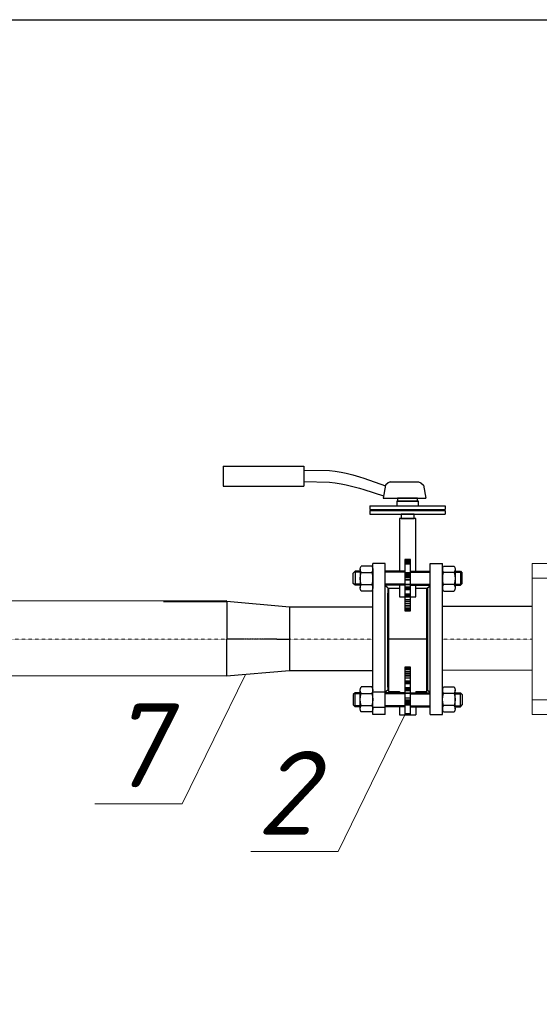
# Model space of a CAD drawing. Header units: inches. Extents: x 8001 to 766003, y -84601 to 563258.
# Tile 135 of 169: x 496821 to 499299, y 180723 to 185422. Entities that reach past the tile are written whole.
import ezdxf
from ezdxf import colors
from ezdxf.entities.mleader import LeaderData, LeaderLine
from ezdxf.math import Vec2, Vec3

# ---------------------------------------------------------------- set-up
doc = ezdxf.new("R2010")
doc.units = ezdxf.units.IN
doc.header["$MEASUREMENT"] = 0
doc.linetypes.add('ОСЕВАЯ', pattern=[2, 1.25, -0.25, 0.25, -0.25])
for name, color, linetype in [('GSI_MCH_FI_TEXT', 7, 'Continuous'), ('GSI_MCH_FORMAT', 7, 'Continuous'), ('GSI_MCH_PL_DCW_B1', 170, 'Continuous'), ('ТХ_Оси труб.', 3, 'ОСЕВАЯ')]:
    doc.layers.add(name, color=color, linetype=linetype)
doc.styles.add('ISOPEUR', font='isocpeui.ttf')

# ---------------------------------------------------------------- blocks, each defined once
blk = doc.blocks.new('*U1280')
at = {"lineweight": 15}
for p, q in [((0, 90), (21, 90)), ((0, -90), (0, 90)), ((21, -90), (21, 90)), ((24, -61), (24, 61)), ((0, -90), (21, -90))]:
    blk.add_line(p, q, dxfattribs=at)
at = {"layer": 'Defpoints', "lineweight": 15}
for p, q in [((0, 72.5), (21, 72.5)), ((0, -72.5), (21, -72.5))]:
    blk.add_line(p, q, dxfattribs=at)
blk = doc.blocks.new('*U1272')
at = {"linetype": 'ByBlock'}
for p, q in [((261.9, 206.4, 265), (165.5, 206.4, 364.8)), ((165.5, 206.4, 328.6), (165.5, 182.4, 332.8)), ((261.9, 206.4, 265), (261.9, 182.4, 265)), ((261.9, 182.4, 265), (165.5, 182.4, 364.8)), ((86.8, 159.1, 31.2), (-3.2, 159.1, 31.2)), ((-3.2, 159.1, 31.2), (-3.2, 154.4, 31.2)), ((86.8, 154.4, 31.2), (-3.2, 154.4, 31.2)), ((86.8, 153.5, 31.2), (-3.2, 153.5, 31.2)), ((-3.2, 153.5, 31.2), (-3.2, 148.8, 31.2)), ((86.8, 159.1, 31.2), (86.8, 154.4, 31.2)), ((86.8, 153.5, 31.2), (86.8, 148.8, 31.2)), ((86.8, 148.8, 31.2), (-3.2, 148.8, 31.2)), ((-15, 83.3), (-15, 61)), ((-1.1, 87), (-13.9, 87)), ((0, -90), (0, 90)), ((15, 90), (0, 90)), ((0, 83.3), (0, 61)), ((15, -90), (15, 90)), ((68.4, -90), (68.4, 90)), ((68.4, 90), (83.4, 90)), ((83.4, -90), (83.4, 90)), ((83.4, 83.3), (83.4, 61)), ((84.5, 87), (97.2, 87)), ((98.4, 83.3), (98.4, 61)), ((18, 61), (15, 63.5)), ((18, 61), (18, -61)), ((65.4, 61), (68.4, 63.5)), ((65.4, 61), (65.4, -61)), ((-1.1, 57.1), (-13.9, 57.1)), ((84.5, 57.1), (97.2, 57.1)), ((-1.1, -57.1), (-13.9, -57.1)), ((84.5, -57.1), (97.2, -57.1)), ((-15, -83.3), (-15, -61)), ((0, -83.3), (0, -61)), ((18, -61), (15, -63.5)), ((65.4, -61), (68.4, -63.5)), ((68.4, -63.5), (83.4, -63.5)), ((83.4, -83.3), (83.4, -61)), ((98.4, -83.3), (98.4, -61)), ((68.4, -81.5), (83.4, -81.5)), ((-1.1, -87), (-13.9, -87)), ((15, -90), (0, -90)), ((68.4, -90), (83.4, -90)), ((84.5, -87), (97.2, -87))]:
    blk.add_line(p, q, dxfattribs=at)
for p, q in [((62.4, 187.7, 87.2), (28.6, 187.7, 206.2)), ((71, 168, -39.4), (20, 168, 31.1)), ((31.8, 143.7, 31.2), (51.6, 143.7, 31.2)), ((31.8, 80.8, 31.2), (31.8, 143.7, 31.2)), ((51.6, 143.7, 31.2), (51.6, 80.8, 31.2)), ((38.4, 94.3, -102.5), (45, 94.3, -102.5)), ((38.4, 93.4, -102.2), (45, 93.4, -102.2)), ((38.4, 93.3, -132.5), (45, 93.3, -132.5)), ((38.4, 92.6, -102), (45, 92.6, -102)), ((38.4, 92.5, -101.9), (45, 92.5, -101.9)), ((38.4, 91.9, -101.6), (45, 91.9, -101.6)), ((38.4, 91.8, -133.2), (45, 91.8, -133.2)), ((38.4, 91.2, -132.1), (45, 91.2, -132.1)), ((38.4, 91, -132.1), (45, 91, -132.1)), ((38.4, 90.5, -100.6), (45, 90.5, -100.6)), ((38.4, 90.4, -134.1), (45, 90.4, -134.1)), ((38.4, 89.4, -99.5), (45, 89.4, -99.5)), ((38.4, 89.3, -135.3), (45, 89.3, -135.3)), ((38.4, 78.8, -82.2), (45, 78.8, -82.2)), ((38.4, 78.6, -152.5), (45, 78.6, -152.5)), ((38.4, 77.7, -81.1), (45, 77.7, -81.1)), ((38.4, 77.4, -153.6), (45, 77.4, -153.6)), ((38.4, 77, -132.1), (45, 77, -132.1)), ((38.4, 76.8, -80.4), (45, 76.8, -80.4)), ((38.4, 76.3, -80.1), (45, 76.3, -80.1)), ((38.4, 76.1, -154.6), (45, 76.1, -154.6)), ((38.4, 75.6, -79.7), (45, 75.6, -79.7)), ((38.4, 75.3, -94.8), (45, 75.3, -94.8)), ((38.4, 75, -90.6), (45, 75, -90.6)), ((38.4, 74.8, -144.1), (45, 74.8, -144.1)), ((38.4, 74.8, -79.5), (45, 74.8, -79.5)), ((38.4, 74.5, -155.2), (45, 74.5, -155.2)), ((38.4, 73.2, -79.1), (45, 73.2, -79.1)), ((38.4, 73, -155.6), (45, 73, -155.6)), ((38.4, 70.5, -100.3), (45, 70.5, -100.3)), ((18.7, -62.7, 0.2), (18.7, 60.3, -0.2)), ((18.7, 60.3, 267), (31.8, 60.3, 296.3)), ((31.8, 50.4, 31.2), (31.8, 64.2, 31.2)), ((38.4, 70.4, -134.3), (45, 70.4, -134.3)), ((38.4, 65, -86.8), (45, 65, -86.8)), ((38.4, 64.8, -147.8), (45, 64.8, -147.8)), ((38.4, 61.9, -101.9), (45, 61.9, -101.9)), ((38.4, 61.9, -132.6), (45, 61.9, -132.6)), ((38.4, 61.5, -98.2), (45, 61.5, -98.2)), ((38.4, 61.4, -98.1), (45, 61.4, -98.1)), ((38.4, 61, -101.3), (45, 61, -101.3)), ((38.4, 60.9, -133.2), (45, 60.9, -133.2)), ((38.4, 60.6, -102), (45, 60.6, -102)), ((38.4, 60.5, -96.5), (45, 60.5, -96.5)), ((38.4, 60.5, -96.5), (45, 60.5, -96.5)), ((38.4, 60.5, -96.5), (45, 60.5, -96.5)), ((38.4, 60.4, -138), (45, 60.4, -138)), ((38.4, 60.1, -100.6), (45, 60.1, -100.6)), ((38.4, 60, -133.9), (45, 60, -133.9)), ((51.6, 64.2, 31.2), (51.6, 50.4, 31.2)), ((51.6, 60.3, 265), (64.7, 60.3, 264.9)), ((64.7, 60.3, -0.2), (64.7, -62.7, 0.2)), ((18.7, 54.8, 264.9), (18, 54.8, 264.9)), ((18, 54.8, -0.2), (18, -57.3, 0.2)), ((51.6, 50.4, 31.2), (31.8, 50.4, 31.2)), ((38.4, 58.6, -96.6), (45, 58.6, -96.6)), ((38.4, 58.5, -138), (45, 58.5, -138)), ((38.4, 53.4, -79), (45, 53.4, -79)), ((38.4, 53.1, -155.5), (45, 53.1, -155.5)), ((38.4, 52.7, -132.1), (45, 52.7, -132.1)), ((38.4, 52.4, -132.1), (45, 52.4, -132.1)), ((38.4, 52, -78.9), (45, 52, -78.9)), ((38.4, 51.8, -155.7), (45, 51.8, -155.7)), ((38.4, 51.3, -78.7), (45, 51.3, -78.7)), ((38.4, 51.1, -132.1), (45, 51.1, -132.1)), ((38.4, 50.7, -78.4), (45, 50.7, -78.4)), ((38.4, 50.5, -156.1), (45, 50.5, -156.1)), ((65.4, 54.8, 264.9), (64.7, 54.8, 264.9)), ((65.4, -57.3, 0.2), (65.4, 54.8, -0.2)), ((38.4, 46.8, -76.7), (45, 46.8, -76.7)), ((38.4, 46.5, -157.8), (45, 46.5, -157.8)), ((38.4, 44.5, -132.1), (45, 44.5, -132.1)), ((38.4, 44.2, -132.1), (45, 44.2, -132.1)), ((38.4, 42, -72.9), (45, 42, -72.9)), ((38.4, 41.8, -161.6), (45, 41.8, -161.6)), ((38.4, 39.5, -71.2), (45, 39.5, -71.2)), ((38.4, 39.3, -71), (45, 39.3, -71)), ((38.4, 36.9, -69.6), (45, 36.9, -69.6)), ((38.4, 36.6, -164.8), (45, 36.6, -164.8)), ((38.4, 36.2, -69.9), (45, 36.2, -69.9)), ((38.4, 35.9, -69.9), (45, 35.9, -69.9)), ((38.4, 35.4, -70), (45, 35.4, -70)), ((38.4, 35.1, -164.4), (45, 35.1, -164.4)), ((38.4, 34.6, -70.2), (45, 34.6, -70.2)), ((38.4, 34.4, -70.2), (45, 34.4, -70.2)), ((38.4, 33.9, -174.6), (45, 33.9, -174.6)), ((64.7, 0.2, 59), (18.7, 0.2, 59)), ((18.7, -0.1, -25.7), (64.7, -0.1, -25.7)), ((38.4, -33.8, 234.6), (45, -33.8, 234.6)), ((38.4, -34.3, 224.2), (45, -34.3, 224.2)), ((38.4, -34.6, 224.3), (45, -34.6, 224.3)), ((38.4, -35.1, 224.4), (45, -35.1, 224.4)), ((38.4, -35.3, 224.4), (45, -35.3, 224.4)), ((38.4, -35.8, 223), (45, -35.8, 223)), ((38.4, -36.1, 224.7), (45, -36.1, 224.7)), ((38.4, -36.6, 224.8), (45, -36.6, 224.8)), ((38.4, -36.8, 129.6), (45, -36.8, 129.6)), ((38.4, -39.2, 220.9), (45, -39.2, 220.9)), ((38.4, -39.5, 220.7), (45, -39.5, 220.7)), ((38.4, -41.7, 221.6), (45, -41.7, 221.6)), ((38.4, -42, 132.9), (45, -42, 132.9)), ((38.4, -44.1, 219.8), (45, -44.1, 219.8)), ((38.4, -44.4, 219.6), (45, -44.4, 219.6)), ((38.4, -46.5, 217.8), (45, -46.5, 217.8)), ((38.4, -46.7, 136.7), (45, -46.7, 136.7)), ((18, -57.3, 264.9), (18.7, -57.3, 264.9)), ((38.4, -50.4, 216.1), (45, -50.4, 216.1)), ((38.4, -50.6, 138.5), (45, -50.6, 138.5)), ((38.4, -51, 215.9), (45, -51, 215.9)), ((38.4, -51.3, 215.8), (45, -51.3, 215.8)), ((38.4, -51.7, 215.7), (45, -51.7, 215.7)), ((38.4, -51.9, 138.9), (45, -51.9, 138.9)), ((38.4, -52.4, 215.6), (45, -52.4, 215.6)), ((38.4, -52.6, 215.6), (45, -52.6, 215.6)), ((38.4, -53.1, 215.5), (45, -53.1, 215.5)), ((38.4, -53.3, 139), (45, -53.3, 139)), ((38.4, -58.4, 198), (45, -58.4, 198)), ((38.4, -58.5, 156.6), (45, -58.5, 156.6)), ((64.7, -57.3, 264.9), (65.4, -57.3, 264.9)), ((31.8, -62.7, 265), (18.7, -62.7, 265)), ((31.8, -62.7, 295.5), (31.8, -64.2, 294)), ((38.4, -60, 193.9), (45, -60, 193.9)), ((38.4, -60.1, 195.3), (45, -60.1, 195.3)), ((38.4, -60.3, 198.1), (45, -60.3, 198.1)), ((38.4, -60.4, 156.5), (45, -60.4, 156.5)), ((38.4, -60.5, 215.6), (45, -60.5, 215.6)), ((38.4, -60.9, 193.2), (45, -60.9, 193.2)), ((38.4, -60.9, 161.4), (45, -60.9, 161.4)), ((38.4, -61.3, 165.1), (45, -61.3, 165.1)), ((38.4, -61.4, 165.3), (45, -61.4, 165.3)), ((38.4, -61.8, 192.6), (45, -61.8, 192.6)), ((38.4, -61.9, 162), (45, -61.9, 162)), ((38.4, -64.7, 207.8), (45, -64.7, 207.8)), ((38.4, -64.9, 146.8), (45, -64.9, 146.8)), ((38.4, -70.4, 194.3), (45, -70.4, 194.3)), ((38.4, -70.5, 160.3), (45, -70.5, 160.3)), ((64.7, -62.7, 265), (51.6, -62.7, 265)), ((51.6, -62.7, 295.5), (51.6, -64.2, 294)), ((31.8, -80.8, 277.5), (31.8, -90.5, 267.9)), ((38.4, -72.9, 215.6), (45, -72.9, 215.6)), ((38.4, -73.2, 139.1), (45, -73.2, 139.1)), ((38.4, -74.5, 215.2), (45, -74.5, 215.2)), ((38.4, -74.7, 139.5), (45, -74.7, 139.5)), ((38.4, -74.8, 204.1), (45, -74.8, 204.1)), ((38.4, -74.9, 150.6), (45, -74.9, 150.6)), ((38.4, -75.3, 151.7), (45, -75.3, 151.7)), ((38.4, -75.5, 214.8), (45, -75.5, 214.8)), ((38.4, -76, 214.6), (45, -76, 214.6)), ((38.4, -76.3, 140.1), (45, -76.3, 140.1)), ((38.4, -76.8, 214.1), (45, -76.8, 214.1)), ((38.4, -76.9, 214), (45, -76.9, 214)), ((38.4, -77.4, 213.6), (45, -77.4, 213.6)), ((38.4, -77.6, 141.1), (45, -77.6, 141.1)), ((38.4, -78.5, 212.5), (45, -78.5, 212.5)), ((38.4, -78.8, 142.3), (45, -78.8, 142.3)), ((51.6, -80.8, 277.5), (51.6, -90.5, 267.9)), ((51.6, -90.5, 267.9), (31.8, -90.5, 265)), ((38.4, -89.2, 195.3), (45, -89.2, 195.3)), ((38.4, -89.3, 159.5), (45, -89.3, 159.5))]:
    blk.add_line(p, q)
at = {"ltscale": 6}
for p, q in [((-21.1, 80.8), (-23.2, 78.7)), ((-23.2, 66.3), (-23.2, 78.7)), ((-15, 79.7), (-22.2, 79.7)), ((-21.1, 80.8), (-21.1, 64.2)), ((-15, 80.8), (-21.1, 80.8)), ((-13.9, 79.3), (-1.1, 79.3)), ((38.4, 80.8), (15, 80.8)), ((38.4, 79.7), (15, 79.7)), ((45, 80.8), (68.4, 80.8)), ((45, 79.7), (68.4, 79.7)), ((97.2, 79.3), (84.5, 79.3)), ((98.4, 80.8), (104.5, 80.8)), ((98.4, 79.7), (105.6, 79.7)), ((104.5, 80.8), (104.5, 64.2)), ((104.5, 80.8), (106.5, 78.7)), ((106.5, 66.3), (106.5, 78.7)), ((-21.1, 64.2), (-23.2, 66.3)), ((-15, 65.3), (-22.2, 65.3)), ((-15, 64.2), (-21.1, 64.2)), ((-13.9, 64.9), (-1.1, 64.9)), ((38.4, 65.3), (15, 65.3)), ((38.4, 64.2), (15, 64.2)), ((45, 65.3), (68.4, 65.3)), ((45, 64.2), (68.4, 64.2)), ((97.2, 64.9), (84.5, 64.9)), ((98.4, 65.3), (105.6, 65.3)), ((98.4, 64.2), (104.5, 64.2)), ((104.5, 64.2), (106.5, 66.3)), ((-21.1, -64.2), (-23.2, -66.3)), ((-23.2, -66.3), (-23.2, -78.7)), ((-15, -65.3), (-22.2, -65.3)), ((-21.1, -80.8), (-21.1, -64.2)), ((-15, -64.2), (-21.1, -64.2)), ((-13.9, -64.9), (-1.1, -64.9)), ((38.4, -64.2), (15, -64.2)), ((38.4, -65.3), (15, -65.3)), ((45, -64.2), (68.4, -64.2)), ((45, -65.3), (68.4, -65.3)), ((97.2, -64.9), (84.5, -64.9)), ((98.4, -64.2), (104.5, -64.2)), ((98.4, -65.3), (105.6, -65.3)), ((104.5, -80.8), (104.5, -64.2)), ((104.5, -64.2), (106.5, -66.3)), ((106.5, -66.3), (106.5, -78.7)), ((-21.1, -80.8), (-23.2, -78.7)), ((-15, -79.7), (-22.2, -79.7)), ((-15, -80.8), (-21.1, -80.8)), ((-13.9, -79.3), (-1.1, -79.3)), ((38.4, -79.7), (15, -79.7)), ((38.4, -80.8), (15, -80.8)), ((45, -79.7), (68.4, -79.7)), ((45, -80.8), (68.4, -80.8)), ((97.2, -79.3), (84.5, -79.3)), ((98.4, -79.7), (105.6, -79.7)), ((98.4, -80.8), (104.5, -80.8)), ((104.5, -80.8), (106.5, -78.7))]:
    blk.add_line(p, q, dxfattribs=at)
for points, elevation in [([(165.5, 201.5), (135.1, 201), (128, 200.1), (121.1, 198.9), (114.9, 197.7), (107.2, 195.8), (99.2, 193.7), (93.8, 192.1), (68.1, 182.8)], 196.3), ([(28.6, 187.7), (25.9, 186.3), (23, 183.5), (20, 168)], 8.5), ([(62.4, 187.7), (65.1, 186.3), (68, 183.5), (71, 168)], 8.5), ([(165.5, 187.8), (135.1, 187.3), (128, 186.4), (121.1, 185.2), (114.9, 183.9), (107.2, 182.1), (99.2, 179.9), (93.8, 178.3), (70.4, 171)], 197.3)]:
    blk.add_lwpolyline(points, dxfattribs=dict(elevation=elevation))
for points, elevation in [([(28.9, 164.5), (54.6, 164.5), (54.6, 159.1), (28.9, 159.1)], 16.3), ([(29.9, 168), (53.9, 168), (53.9, 164.5), (29.9, 164.5)], 17.5), ([(49.5, 143.7), (34, 143.7), (34, 148.8), (49.5, 148.8)], 31.2), ([(38.4, 94.9), (45, 94.9), (45, 33.6), (38.4, 33.6)], -132.1), ([(45, -90.5), (38.4, -90.5), (38.4, -33.6), (45, -33.6)], 265)]:
    blk.add_lwpolyline(points, close=True, dxfattribs=dict(elevation=elevation))
at = {"linetype": 'ByBlock'}
for centre, start, end in [((-7.7, 83.2), 147.7074, 212.2925), ((-7.3, 83.2), 327.7075, 32.2926), ((90.6, 83.2), 147.7074, 212.2925), ((91.1, 83.2), 327.7075, 32.2926), ((-7.7, 61), 147.7075, 212.2926), ((-7.3, 61), 327.7074, 32.2925), ((90.6, 61), 147.7075, 212.2926), ((91.1, 61), 327.7074, 32.2925), ((-7.7, -61), 147.7074, 212.2925), ((-7.3, -61), 327.7075, 32.2926), ((90.6, -61), 147.7074, 212.2925), ((91.1, -61), 327.7075, 32.2926), ((-7.7, -83.2), 147.7075, 212.2926), ((-7.3, -83.2), 327.7074, 32.2925), ((90.6, -83.2), 147.7075, 212.2926), ((91.1, -83.2), 327.7074, 32.2925)]:
    blk.add_arc(centre, 7.25, start, end, dxfattribs=at)
at = {"ltscale": 6}
for centre, start, end in [((8.8, 72.1), 162.3785, 197.6215), ((-23.8, 72.1), 342.3785, 17.6215), ((107.1, 72.1), 162.3785, 197.6215), ((74.6, 72.1), 342.3785, 17.6215), ((8.8, -72.1), 162.3785, 197.6215), ((-23.8, -72.1), 342.3785, 17.6215), ((107.1, -72.1), 162.3785, 197.6215), ((74.6, -72.1), 342.3785, 17.6215)]:
    blk.add_arc(centre, 23.8, start, end, dxfattribs=at)
blk = doc.blocks.new('*U1275')
at = {"layer": 'GSI_MCH_PL_DCW_B1'}
for p, q in [((-75, 38), (0, 44.5)), ((-75, -38), (-75, 38)), ((0, -44.5), (0, 44.5)), ((-75, -38), (0, -44.5))]:
    blk.add_line(p, q, dxfattribs=at)
at = {"layer": 'ТХ_Оси труб.'}
blk.add_line((0, 0), (-75, 0), dxfattribs=at)
blk = doc.blocks.new('_None')

msp = doc.modelspace()

# ---------------------------------------------------------------- linework, layer by layer
at = {"layer": 'GSI_MCH_FORMAT', "lineweight": 30}
msp.add_lwpolyline([(493177.861, 185422.5), (509263.083, 185422.5), (509263.083, 173408), (493177.861, 173408)], close=True, dxfattribs=at)
at = {"layer": 'GSI_MCH_PL_DCW_B1', "ltscale": 10000}
for p, q in [((497808.362, 182648.175), (494820.188, 182646.069)), ((497507.151, 182645.744), (497808.353, 182645.669)), ((498504.577, 182618.149), (498108.258, 182618.6)), ((499265.6, 182621.438), (498838.009, 182621.875)), ((497807.085, 182289.671), (494820.684, 182291.236)), ((498504.564, 182314.247), (498107.175, 182314.602)), ((499265.6, 182317.22), (498838.009, 182317.602))]:
    msp.add_line(p, q, dxfattribs=at)
at = {"layer": 'ТХ_Оси труб.', "lineweight": 5, "ltscale": 0.0001}
for p, q in [((494821.115, 182466.673), (498504.577, 182466.673)), ((498838.009, 182466.673), (499265.6, 182466.673))]:
    msp.add_line(p, q, dxfattribs=at)

# ---------------------------------------------------------------- block references
at = {"color": 0, "linetype": 'ByBlock', "xscale": -4, "yscale": 4, "zscale": 4}
msp.add_blockref('*U1272', (498838.009, 182466.673), dxfattribs=at)
at = {"layer": 'GSI_MCH_FORMAT', "ltscale": 0.25, "xscale": 4, "yscale": 4, "zscale": 4}
msp.add_blockref('*U1280', (499265.6, 182466.673), dxfattribs=at)
at = {"layer": 'GSI_MCH_PL_DCW_B1', "ltscale": 10000, "xscale": 3.999999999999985, "yscale": 3.999999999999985, "zscale": 3.999999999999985, "rotation": 179.7958949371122}
msp.add_blockref('*U1275', (497807.719, 182467.67), dxfattribs=at)

# ---------------------------------------------------------------- leaders
at = {"layer": 'GSI_MCH_FI_TEXT', "lineweight": 25, "transparency": 33554687}
ml = msp.add_multileader_mtext('Standard', dxfattribs=at)
ml.set_content('7', color=(0, 0, 0), style='ISOPEUR')
ml.set_leader_properties(lineweight=15)
ml.set_arrow_properties(name='NONE')
ml.build(insert=Vec2(0, 0))
ml.multileader.update_dxf_attribs({"text_left_attachment_type": 6, "text_right_attachment_type": 6, "dogleg_length": 0.001, "arrow_head_size": 2400, "scale": 200})
ctx = ml.context
ctx.base_point, ctx.scale, ctx.char_height, ctx.arrow_head_size, ctx.landing_gap_size, ctx.plane_origin = Vec3(497204.1, 181679.45), 200, 400, 2400, 60, Vec3(567267.374, 182598.091)
ctx.left_attachment, ctx.right_attachment, ctx.text_align_type = 6, 6, 1
notes = []
notes.append((ctx, [(0, (1, 1, 0), (497595.514, 181679.45), (-1, 0), 50.807, [(0, [(497897.165, 182297.155)], 0, [])])]))
ctx.mtext.insert, ctx.mtext.alignment, ctx.mtext.line_spacing_factor, ctx.mtext.flow_direction = Vec3(497374.403, 182159.45), 2, 0.864, 5
ml = msp.add_multileader_mtext('Standard', dxfattribs=at)
ml.set_content('2', color=(0, 0, 0), style='ISOPEUR')
ml.set_leader_properties(lineweight=15)
ml.set_arrow_properties(name='NONE')
ml.build(insert=Vec2(0, 0))
ml.multileader.update_dxf_attribs({"text_left_attachment_type": 6, "text_right_attachment_type": 6, "dogleg_length": 0.001, "arrow_head_size": 2400, "scale": 200})
ctx = ml.context
ctx.base_point, ctx.scale, ctx.char_height, ctx.arrow_head_size, ctx.landing_gap_size, ctx.plane_origin = Vec3(497884.804, 181452.516, 8.264), 200, 400, 2400, 60, Vec3(568011.411, 182371.157, 8.264)
ctx.left_attachment, ctx.right_attachment, ctx.text_align_type = 6, 6, 1
notes.append((ctx, [(0, (1, 1, 0), (498339.551, 181452.516, 8.264), (-1, 0), 50.807, [(0, [(498658.093, 182104.807, 8.264)], 0, [])])]))
ctx.mtext.insert, ctx.mtext.alignment, ctx.mtext.line_spacing_factor, ctx.mtext.flow_direction = Vec3(498086.774, 181932.516, 8.264), 2, 0.864, 5
for ctx, leaders in notes:
    for number, flags, end, landing, length, lines in leaders:
        leader = LeaderData()
        leader.index, (leader.has_last_leader_line, leader.has_dogleg_vector, leader.attachment_direction) = number, flags
        leader.last_leader_point, leader.dogleg_vector, leader.dogleg_length = Vec3(end), Vec3(landing), length
        for number, points, colour, breaks in lines:
            line = LeaderLine()
            line.index, line.vertices, line.color, line.breaks = number, Vec3.list(points), colors.encode_raw_color(colour), breaks
            leader.lines.append(line)
        ctx.leaders.append(leader)

doc.saveas('drawing.dxf')
